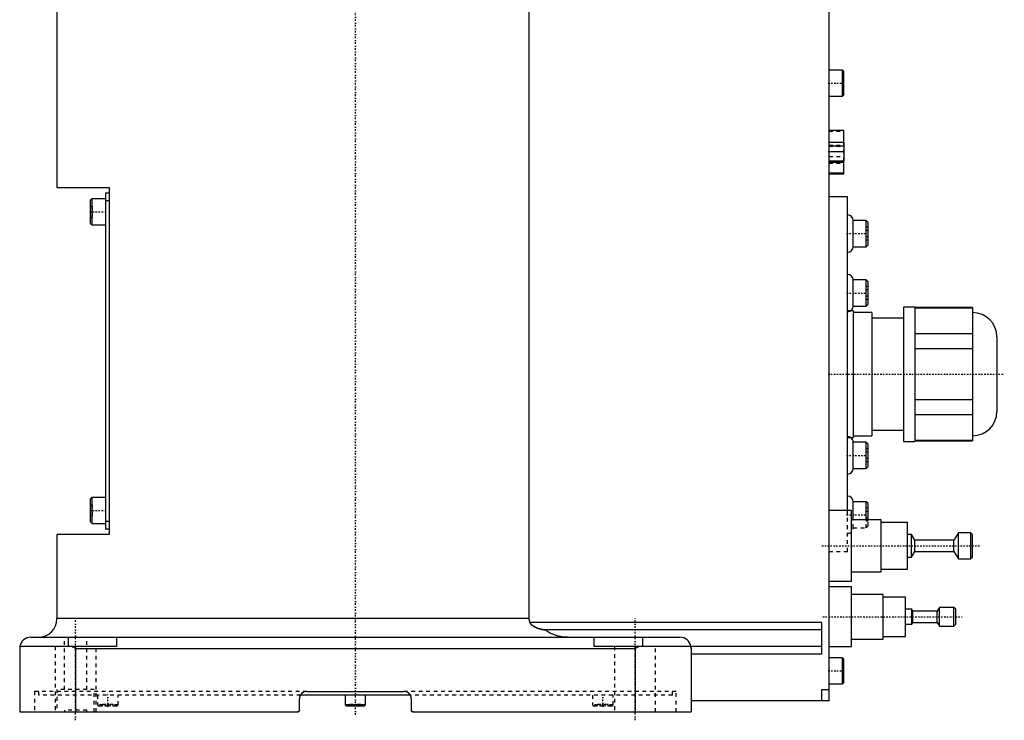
# Model space of a CAD drawing. Extents: x -602 to 174, y -319 to 984.
# Tile 5 of 7: x -90 to 174, y -319 to -131. Entities that reach past the tile are written whole.
import ezdxf

# ---------------------------------------------------------------- set-up
doc = ezdxf.new("R2010")
doc.units = 0
doc.linetypes.add('CENTER', pattern=[1.5, 0.45, -0.5, 0.05, -0.5])
doc.linetypes.add('DASHED', pattern=[2, 1, -1])
for name, color, linetype in [('AM_0', 7, 'CONTINUOUS'), ('AM_3', 7, 'DASHED'), ('AM_7', 7, 'CENTER')]:
    doc.layers.add(name, color=color, linetype=linetype)

msp = doc.modelspace()

# ---------------------------------------------------------------- linework, layer by layer
at = {"layer": 'AM_0', "color": 7, "linetype": 'CONTINUOUS'}
for p, q in [((-80, -30), (-80, -176)), ((127, -313.5), (127, -34.5)), ((46.64, -291.5), (46.64, -37.5)), ((130.6, -144.5), (127, -144.5)), ((131, -144.9), (130.6, -144.5)), ((130.6, -151.5), (130.6, -144.5)), ((131, -151.1), (131, -144.9)), ((127, -151.5), (130.6, -151.5)), ((130.6, -151.5), (131, -151.1)), ((127, -160.6), (131, -160.6)), ((131, -163.8), (131, -160.6)), ((127, -163.8), (131.1, -163.8)), ((127, -166.3), (131.1, -166.3)), ((131.1, -168.8), (131.1, -163.8)), ((127, -168.8), (131.1, -168.8)), ((131, -172.3), (131, -168.8)), ((127, -169.18), (131, -169.18)), ((127, -172), (131, -172)), ((127, -172.3), (131, -172.3)), ((-80, -176), (-66, -176)), ((-66, -176), (-66, -269)), ((-70.6, -179), (-71, -179.4)), ((-71, -185.6), (-71, -179.4)), ((-67, -179), (-70.6, -179)), ((-70.6, -186), (-70.6, -179)), ((-67, -177.5), (-67, -267.5)), ((-66, -177.5), (-67, -177.5)), ((-66, -179.5), (-67, -179.5)), ((132, -178.5), (127, -178.5)), ((132, -262.51), (132, -178.5)), ((-71, -185.6), (-70.6, -186)), ((-70.6, -186), (-67, -186)), ((137, -184.83), (133.5, -184.83)), ((133.5, -191.83), (133.5, -184.83)), ((137.5, -185.33), (137, -184.83)), ((137, -191.83), (137, -184.83)), ((137.5, -191.33), (137.5, -185.33)), ((133.5, -191.83), (137, -191.83)), ((137, -191.83), (137.5, -191.33)), ((137, -200.75), (133.5, -200.75)), ((133.5, -207.75), (133.5, -200.75)), ((137.5, -201.25), (137, -200.75)), ((137, -207.75), (137, -200.75)), ((137.5, -207.25), (137.5, -201.25)), ((133.5, -207.75), (137, -207.75)), ((137, -207.75), (137.5, -207.25)), ((150, -208), (147, -208)), ((147, -208), (147, -244)), ((150, -208), (150, -244)), ((165.47, -208.11), (150, -208.11)), ((150, -208.26), (165.47, -208.26)), ((165.47, -208.11), (165.47, -243.89)), ((133.5, -209), (132.83, -209)), ((133.5, -209), (133.5, -243)), ((138.5, -209.5), (133.5, -209.5)), ((138.5, -209.5), (138.5, -242.5)), ((147, -211), (138.5, -211)), ((165.51, -209.5), (165.47, -209.5)), ((165.51, -209.5), (165.51, -242.5)), ((165.47, -215.16), (150, -215.16)), ((172, -215.99), (172, -236.01)), ((150, -219.1), (165.47, -219.1)), ((165.47, -232.9), (150, -232.9)), ((150, -236.84), (165.47, -236.84)), ((133.5, -242.5), (138.5, -242.5)), ((138.5, -241), (147, -241)), ((165.47, -242.5), (165.51, -242.5)), ((132, -243), (133.5, -243)), ((137, -244.25), (133.5, -244.25)), ((133.5, -251.25), (133.5, -244.25)), ((137.5, -244.75), (137, -244.25)), ((137, -251.25), (137, -244.25)), ((137.5, -250.75), (137.5, -244.75)), ((147, -244), (150, -244)), ((165.47, -243.74), (150, -243.74)), ((150, -243.89), (165.47, -243.89)), ((137, -251.25), (137.5, -250.75)), ((133.5, -251.25), (137, -251.25)), ((-70.6, -259), (-71, -259.4)), ((-71, -265.6), (-71, -259.4)), ((-67, -259), (-70.6, -259)), ((-70.6, -266), (-70.6, -259)), ((137, -260.17), (133.5, -260.17)), ((133.5, -265), (133.5, -260.17)), ((137.5, -260.67), (137, -260.17)), ((137, -265), (137, -260.17)), ((137.5, -265), (137.5, -260.67)), ((133, -262.5), (127, -262.5)), ((133, -281.5), (133, -262.5)), ((-71, -265.6), (-70.6, -266)), ((-70.6, -266), (-67, -266)), ((-66, -265.5), (-67, -265.5)), ((141, -265), (133, -265)), ((141, -279), (141, -265)), ((148, -265.75), (141, -265.75)), ((148, -278.25), (148, -265.75)), ((-80, -269), (-80, -291.5)), ((-66, -269), (-80, -269)), ((-66, -267.5), (-67, -267.5)), ((149.1, -269), (148, -269)), ((150, -270.5), (149.1, -269)), ((149.1, -275), (149.1, -269)), ((161.7, -268.5), (160.5, -270.5)), ((165, -268.5), (161.7, -268.5)), ((161.7, -275.5), (161.7, -268.5)), ((165.5, -269), (165, -268.5)), ((165, -275.5), (165, -268.5)), ((165.5, -275), (165.5, -269)), ((160.5, -270.5), (150, -270.5)), ((150, -273.5), (150, -270.5)), ((160.5, -273.5), (160.5, -270.5)), ((149.1, -275), (150, -273.5)), ((150, -273.5), (160.5, -273.5)), ((160.5, -273.5), (161.7, -275.5)), ((148, -275), (149.1, -275)), ((161.7, -275.5), (165, -275.5)), ((165, -275.5), (165.5, -275)), ((133, -279), (141, -279)), ((141, -278.25), (148, -278.25)), ((127, -281.5), (133, -281.5)), ((133, -283), (127, -283)), ((133, -299), (133, -283)), ((141.5, -285), (133, -285)), ((141.5, -297), (141.5, -285)), ((147.5, -285.75), (141.5, -285.75)), ((147.5, -296.25), (147.5, -285.75)), ((149.2, -289), (147.5, -289)), ((149.5, -289.5), (149.2, -289)), ((149.2, -293), (149.2, -289)), ((156, -289.5), (149.5, -289.5)), ((149.5, -292.5), (149.5, -289.5)), ((156.6, -288.5), (156, -289.5)), ((156, -292.5), (156, -289.5)), ((160.5, -288.5), (156.6, -288.5)), ((156.6, -293.5), (156.6, -288.5)), ((161, -289), (160.5, -288.5)), ((160.5, -293.5), (160.5, -288.5)), ((161, -293), (161, -289)), ((46.64, -291.5), (-80, -291.5)), ((125, -292.5), (46.81, -292.5)), ((125, -292.5), (125, -301)), ((147.5, -293), (149.2, -293)), ((149.2, -293), (149.5, -292.5)), ((149.5, -292.5), (156, -292.5)), ((156, -292.5), (156.6, -293.5)), ((160.5, -293.5), (161, -293)), ((125, -294.5), (50.91, -294.5)), ((156.6, -293.5), (160.5, -293.5)), ((-87, -296.5), (87, -296.5)), ((-77, -296.5), (-77, -299)), ((-64, -296.5), (-64, -299)), ((64, -299), (64, -296.5)), ((77, -296.5), (77, -299)), ((133, -297), (141.5, -297)), ((141.5, -296.25), (147.5, -296.25)), ((-90, -299.5), (-90, -316.5)), ((-64, -299), (-89.96, -299)), ((-75, -299.5), (-76.12, -299)), ((-75, -299.5), (-75, -316.5)), ((-75, -299.5), (75, -299.5)), ((125, -299), (64, -299)), ((76.12, -299), (75, -299.5)), ((75, -299.5), (75, -316.5)), ((90, -299.5), (90, -316.5)), ((127, -299), (133, -299)), ((125, -301), (90, -301)), ((130.6, -302), (127, -302)), ((131, -302.4), (130.6, -302)), ((130.6, -309), (130.6, -302)), ((131, -308.6), (131, -302.4)), ((130.6, -309), (131, -308.6)), ((-13, -311), (13, -311)), ((125, -310.5), (125, -313.5)), ((125, -310.5), (127, -310.5)), ((127, -309), (130.6, -309)), ((-15, -316), (-15, -313)), ((14.73, -312), (-14.73, -312)), ((-2.75, -312), (-2.75, -314.6)), ((2.75, -314.6), (2.75, -312)), ((15, -313), (15, -316)), ((127, -313.5), (90, -313.5)), ((-90, -316.5), (-15.5, -316.5)), ((-2.75, -314.6), (-2.35, -315)), ((2.75, -314.6), (-2.75, -314.6)), ((2.35, -315), (-2.35, -315)), ((2.35, -315), (2.75, -314.6)), ((15.5, -316.5), (90, -316.5))]:
    msp.add_line(p, q, dxfattribs=at)
for points in [[(46.81, -292.5, 0), (46.8, -292.47, 0), (46.78, -292.42, 0), (46.77, -292.36, 0), (46.76, -292.33, 0), (46.75, -292.31, 0), (46.73, -292.25, 0), (46.72, -292.19, 0), (46.71, -292.14, 0), (46.7, -292.08, 0), (46.68, -292.03, 0), (46.68, -292, 0), (46.67, -291.97, 0), (46.67, -291.91, 0), (46.66, -291.86, 0), (46.65, -291.8, 0), (46.65, -291.75, 0), (46.64, -291.69, 0), (46.64, -291.66, 0), (46.64, -291.64, 0), (46.64, -291.58, 0), (46.64, -291.53, 0), (46.64, -291.5, 0)], [(50.91, -294.5, 0), (50.89, -294.5, 0), (50.85, -294.5, 0), (50.81, -294.5, 0), (50.79, -294.5, 0), (50.77, -294.5, 0), (50.73, -294.5, 0), (50.69, -294.49, 0), (50.54, -294.48, 0), (50.29, -294.45, 0), (50.16, -294.43, 0), (50.03, -294.4, 0), (49.77, -294.35, 0), (49.51, -294.28, 0), (49.24, -294.2, 0), (48.97, -294.11, 0), (48.71, -294.01, 0), (48.58, -293.96, 0), (48.45, -293.9, 0), (48.2, -293.78, 0), (47.97, -293.65, 0), (47.74, -293.52, 0), (47.62, -293.43, 0), (47.58, -293.41, 0), (47.55, -293.38, 0), (47.53, -293.37, 0), (47.51, -293.36, 0), (47.48, -293.33, 0), (47.45, -293.31, 0), (47.42, -293.28, 0), (47.38, -293.26, 0), (47.35, -293.23, 0), (47.34, -293.21, 0), (47.32, -293.2, 0), (47.29, -293.17, 0), (47.26, -293.14, 0), (47.24, -293.13, 0), (47.23, -293.11, 0), (47.2, -293.08, 0), (47.17, -293.05, 0), (47.15, -293.04, 0), (47.14, -293.02, 0), (47.11, -292.99, 0), (47.08, -292.96, 0), (47.05, -292.92, 0), (47.03, -292.89, 0), (47, -292.86, 0), (46.99, -292.84, 0), (46.98, -292.82, 0), (46.95, -292.79, 0), (46.93, -292.75, 0), (46.91, -292.71, 0), (46.89, -292.68, 0), (46.87, -292.64, 0), (46.86, -292.62, 0), (46.85, -292.6, 0), (46.83, -292.56, 0), (46.82, -292.52, 0), (46.81, -292.5, 0)], [(57.06, -296.5, 0), (56.89, -296.5, 0), (56.53, -296.49, 0), (56.16, -296.46, 0), (55.98, -296.45, 0), (55.79, -296.43, 0), (55.42, -296.38, 0), (55.04, -296.32, 0), (54.68, -296.24, 0), (54.32, -296.16, 0), (53.97, -296.06, 0), (53.8, -296.01, 0), (53.64, -295.96, 0), (53.3, -295.84, 0), (52.96, -295.71, 0), (52.61, -295.56, 0), (52.27, -295.39, 0), (51.94, -295.21, 0), (51.78, -295.12, 0), (51.63, -295.02, 0), (51.33, -294.82, 0), (51.05, -294.61, 0), (50.91, -294.5, 0)], [(-89.96, -299, 0), (-89.97, -299.08, 0), (-89.99, -299.25, 0), (-90, -299.42, 0), (-90, -299.5, 0)], [(90, -299.5, 0), (90, -299.42, 0), (89.99, -299.25, 0), (89.97, -299.08, 0), (89.96, -299, 0)], [(-15, -316, 0), (-15, -316, 0), (-15, -316.01, 0), (-15, -316.02, 0), (-15, -316.02, 0), (-15, -316.02, 0), (-15, -316.03, 0), (-15, -316.03, 0), (-15, -316.04, 0), (-15, -316.05, 0), (-15, -316.05, 0), (-15, -316.06, 0), (-15, -316.06, 0), (-15, -316.07, 0), (-15.01, -316.07, 0), (-15.01, -316.08, 0), (-15.01, -316.08, 0), (-15.01, -316.09, 0), (-15.01, -316.09, 0), (-15.01, -316.1, 0), (-15.01, -316.1, 0), (-15.01, -316.11, 0), (-15.01, -316.11, 0), (-15.01, -316.12, 0), (-15.02, -316.12, 0), (-15.02, -316.13, 0), (-15.02, -316.13, 0), (-15.02, -316.14, 0), (-15.02, -316.14, 0), (-15.02, -316.15, 0), (-15.02, -316.15, 0), (-15.03, -316.16, 0), (-15.03, -316.17, 0), (-15.03, -316.17, 0), (-15.03, -316.17, 0), (-15.03, -316.18, 0), (-15.04, -316.18, 0), (-15.04, -316.19, 0), (-15.04, -316.2, 0), (-15.04, -316.2, 0), (-15.04, -316.21, 0), (-15.05, -316.21, 0), (-15.05, -316.21, 0), (-15.05, -316.22, 0), (-15.05, -316.23, 0), (-15.06, -316.23, 0), (-15.06, -316.24, 0), (-15.06, -316.24, 0), (-15.06, -316.24, 0), (-15.07, -316.25, 0), (-15.07, -316.25, 0), (-15.07, -316.26, 0), (-15.08, -316.27, 0), (-15.08, -316.27, 0), (-15.08, -316.27, 0), (-15.08, -316.28, 0), (-15.09, -316.28, 0), (-15.09, -316.29, 0), (-15.09, -316.29, 0), (-15.1, -316.3, 0), (-15.1, -316.3, 0), (-15.1, -316.3, 0), (-15.11, -316.31, 0), (-15.11, -316.31, 0), (-15.11, -316.32, 0), (-15.12, -316.32, 0), (-15.12, -316.32, 0), (-15.12, -316.33, 0), (-15.13, -316.33, 0), (-15.13, -316.33, 0), (-15.13, -316.34, 0), (-15.13, -316.34, 0), (-15.14, -316.35, 0), (-15.14, -316.35, 0), (-15.15, -316.35, 0), (-15.15, -316.36, 0), (-15.15, -316.36, 0), (-15.16, -316.36, 0), (-15.16, -316.37, 0), (-15.16, -316.37, 0), (-15.17, -316.38, 0), (-15.17, -316.38, 0), (-15.18, -316.38, 0), (-15.18, -316.39, 0), (-15.18, -316.39, 0), (-15.19, -316.39, 0), (-15.19, -316.39, 0), (-15.2, -316.4, 0), (-15.2, -316.4, 0), (-15.21, -316.41, 0), (-15.21, -316.41, 0), (-15.21, -316.41, 0), (-15.22, -316.41, 0), (-15.22, -316.42, 0), (-15.23, -316.42, 0), (-15.24, -316.42, 0), (-15.24, -316.43, 0), (-15.24, -316.43, 0), (-15.25, -316.43, 0), (-15.25, -316.43, 0), (-15.26, -316.44, 0), (-15.26, -316.44, 0), (-15.27, -316.44, 0), (-15.27, -316.45, 0), (-15.28, -316.45, 0), (-15.28, -316.45, 0), (-15.29, -316.45, 0), (-15.29, -316.45, 0), (-15.29, -316.46, 0), (-15.3, -316.46, 0), (-15.3, -316.46, 0), (-15.31, -316.46, 0), (-15.31, -316.46, 0), (-15.32, -316.46, 0), (-15.32, -316.47, 0), (-15.33, -316.47, 0), (-15.33, -316.47, 0), (-15.34, -316.47, 0), (-15.35, -316.48, 0), (-15.35, -316.48, 0), (-15.35, -316.48, 0), (-15.36, -316.48, 0), (-15.36, -316.48, 0), (-15.37, -316.48, 0), (-15.38, -316.48, 0), (-15.38, -316.49, 0), (-15.39, -316.49, 0), (-15.39, -316.49, 0), (-15.4, -316.49, 0), (-15.4, -316.49, 0), (-15.4, -316.49, 0)], [(15.01, -316.07, 0), (15, -316.06, 0), (15, -316.04, 0), (15, -316.01, 0), (15, -316, 0)], [(15.5, -316.5, 0), (15.5, -316.5, 0), (15.49, -316.5, 0), (15.49, -316.5, 0), (15.48, -316.5, 0), (15.48, -316.5, 0), (15.47, -316.5, 0), (15.47, -316.5, 0), (15.46, -316.5, 0), (15.46, -316.5, 0), (15.45, -316.5, 0), (15.45, -316.5, 0), (15.44, -316.5, 0), (15.44, -316.5, 0), (15.43, -316.5, 0), (15.43, -316.49, 0), (15.42, -316.49, 0), (15.41, -316.49, 0), (15.41, -316.49, 0), (15.41, -316.49, 0), (15.4, -316.49, 0), (15.4, -316.49, 0), (15.39, -316.49, 0), (15.39, -316.49, 0), (15.38, -316.49, 0), (15.38, -316.48, 0), (15.37, -316.48, 0), (15.37, -316.48, 0), (15.37, -316.48, 0), (15.36, -316.48, 0), (15.35, -316.48, 0), (15.35, -316.48, 0), (15.34, -316.47, 0), (15.34, -316.47, 0), (15.34, -316.47, 0), (15.33, -316.47, 0), (15.32, -316.47, 0), (15.32, -316.47, 0), (15.31, -316.46, 0), (15.31, -316.46, 0), (15.3, -316.46, 0), (15.3, -316.46, 0), (15.3, -316.46, 0), (15.29, -316.45, 0), (15.28, -316.45, 0), (15.28, -316.45, 0), (15.27, -316.45, 0), (15.27, -316.44, 0), (15.27, -316.44, 0), (15.26, -316.44, 0), (15.26, -316.44, 0), (15.25, -316.43, 0), (15.25, -316.43, 0), (15.24, -316.43, 0), (15.24, -316.43, 0), (15.24, -316.42, 0), (15.23, -316.42, 0), (15.23, -316.42, 0), (15.22, -316.41, 0), (15.21, -316.41, 0), (15.21, -316.41, 0), (15.21, -316.41, 0), (15.2, -316.4, 0), (15.2, -316.4, 0), (15.2, -316.4, 0), (15.19, -316.39, 0), (15.19, -316.39, 0), (15.19, -316.39, 0), (15.18, -316.38, 0), (15.18, -316.38, 0), (15.18, -316.38, 0), (15.17, -316.38, 0), (15.17, -316.37, 0), (15.16, -316.37, 0), (15.16, -316.37, 0), (15.15, -316.36, 0), (15.15, -316.36, 0), (15.15, -316.36, 0), (15.15, -316.35, 0), (15.14, -316.35, 0), (15.14, -316.34, 0), (15.13, -316.34, 0), (15.13, -316.34, 0), (15.13, -316.33, 0), (15.13, -316.33, 0), (15.12, -316.33, 0), (15.12, -316.32, 0), (15.11, -316.32, 0), (15.11, -316.31, 0), (15.11, -316.31, 0), (15.1, -316.31, 0), (15.1, -316.3, 0), (15.1, -316.3, 0), (15.09, -316.29, 0), (15.09, -316.29, 0), (15.09, -316.28, 0), (15.08, -316.28, 0), (15.08, -316.28, 0), (15.08, -316.27, 0), (15.08, -316.27, 0), (15.07, -316.26, 0), (15.07, -316.26, 0), (15.07, -316.25, 0), (15.06, -316.25, 0), (15.06, -316.24, 0), (15.06, -316.24, 0), (15.06, -316.24, 0), (15.06, -316.23, 0), (15.05, -316.23, 0), (15.05, -316.22, 0), (15.05, -316.22, 0), (15.05, -316.21, 0), (15.05, -316.21, 0), (15.04, -316.21, 0), (15.04, -316.2, 0), (15.04, -316.2, 0), (15.04, -316.19, 0), (15.04, -316.18, 0), (15.03, -316.18, 0), (15.03, -316.18, 0), (15.03, -316.17, 0), (15.03, -316.17, 0), (15.03, -316.16, 0), (15.02, -316.15, 0), (15.02, -316.15, 0), (15.02, -316.14, 0), (15.02, -316.14, 0), (15.02, -316.14, 0), (15.02, -316.13, 0), (15.02, -316.12, 0), (15.01, -316.12, 0)]]:
    msp.add_polyline3d(points, dxfattribs=at)
for centre, radius, start, end in [((132, -184.83), 1.5, 0, 90), ((132, -191.83), 1.5, 270, 0), ((132, -200.75), 1.5, 0, 90), ((132, -207.75), 1.5, 270, 0), ((165.51, -215.99), 6.49, 0, 90), ((165.51, -236.01), 6.49, 270, 0), ((132, -244.25), 1.5, 0, 56.4427), ((132, -251.25), 1.5, 270, 0), ((132, -260.17), 1.5, 0, 90), ((-85, -291.5), 5, 270, 0), ((-87, -299.5), 3, 90, 170.4059), ((87, -299.5), 3, 9.5941, 90), ((-13, -313), 2, 90, 180), ((13, -313), 2, 0, 90), ((-15.5, -316), 0.5, 270, 0), ((15.5, -316), 0.5, 180, 270)]:
    msp.add_arc(centre, radius, start, end, dxfattribs=at)
at = {"layer": 'AM_3', "color": 6, "linetype": 'DASHED'}
for p, q in [((130.5, -146.5), (130.5, -149.5)), ((131, -146.5), (130.5, -146.5)), ((131, -148), (130.5, -148)), ((131, -149.5), (130.5, -149.5)), ((127, -160.9), (131, -160.9)), ((127, -164.58), (131, -164.58)), ((127, -164.88), (131, -164.88)), ((131.1, -164.9), (127, -164.9)), ((131, -168.8), (131, -163.8)), ((127, -167.7), (131.1, -167.7)), ((127, -169.48), (131, -169.48)), ((-71, -181), (-70.5, -181)), ((-70.5, -184), (-70.5, -181)), ((-71, -182.5), (-70.5, -182.5)), ((-71, -184), (-70.5, -184)), ((137.5, -186.6), (137, -186.6)), ((137.5, -187.46), (137, -187.46)), ((137.5, -189.19), (137, -189.19)), ((137.5, -190.06), (137, -190.06)), ((137.5, -202.52), (137, -202.52)), ((137.5, -203.38), (137, -203.38)), ((137.5, -205.12), (137, -205.12)), ((137.5, -205.98), (137, -205.98)), ((132.83, -209), (132, -209)), ((137.5, -246.02), (137, -246.02)), ((137.5, -246.88), (137, -246.88)), ((137.5, -248.62), (137, -248.62)), ((137.5, -249.48), (137, -249.48)), ((-71, -261), (-70.5, -261)), ((-70.5, -264), (-70.5, -261)), ((-71, -262.5), (-70.5, -262.5)), ((-71, -264), (-70.5, -264)), ((132, -273.5), (132, -262.51)), ((133, -268.29), (133, -262.5)), ((137.5, -261.94), (137, -261.94)), ((137.5, -262.81), (137, -262.81)), ((133.5, -267.17), (133.5, -265)), ((137.5, -264.54), (137, -264.54)), ((137, -267.17), (137, -265)), ((137.5, -265.4), (137, -265.4)), ((137.5, -266.67), (137.5, -265)), ((133.5, -267.17), (137, -267.17)), ((137, -267.17), (137.5, -266.67)), ((127, -273.5), (132, -273.5)), ((-78, -310.5), (-78, -296.5)), ((-72, -310.5), (-72, -296.5)), ((-80.5, -299), (-80.5, -316.5)), ((-69.5, -316.5), (-69.5, -299)), ((69.5, -299), (69.5, -316.5)), ((80.5, -299), (69.5, -299)), ((80.5, -316.5), (80.5, -299)), ((130.5, -304), (130.5, -307)), ((131, -304), (130.5, -304)), ((131, -305.5), (130.5, -305.5)), ((131, -307), (130.5, -307)), ((-86, -311), (-86, -316.5)), ((-13, -311), (-86, -311)), ((-85, -311), (-85, -312)), ((-80, -310.5), (-80, -316.5)), ((-70, -310.5), (-80, -310.5)), ((-70, -316.5), (-70, -310.5)), ((86, -311), (13, -311)), ((85, -312), (85, -311)), ((86, -316.5), (86, -311)), ((-14.73, -312), (-85, -312)), ((-69.1, -312), (-69.1, -314.6)), ((-63.6, -314.6), (-63.6, -312)), ((85, -312), (14.73, -312)), ((63.6, -312), (63.6, -314.6)), ((69.1, -314.6), (69.1, -312)), ((-78, -316), (-78, -316.5)), ((-72, -316), (-78, -316)), ((-72, -316.5), (-72, -316)), ((-69.1, -314.6), (-68.7, -315)), ((-63.6, -314.6), (-69.1, -314.6)), ((-64, -315), (-68.7, -315)), ((-67.79, -315), (-67.79, -314.5)), ((-64.91, -314.5), (-67.79, -314.5)), ((-67.07, -315), (-67.07, -314.5)), ((-65.63, -315), (-65.63, -314.5)), ((-64.91, -315), (-64.91, -314.5)), ((-64, -315), (-63.6, -314.6)), ((-1.44, -315), (-1.44, -314.5)), ((1.44, -314.5), (-1.44, -314.5)), ((-0.72, -315), (-0.72, -314.5)), ((0.72, -315), (0.72, -314.5)), ((1.44, -315), (1.44, -314.5)), ((63.6, -314.6), (64, -315)), ((69.1, -314.6), (63.6, -314.6)), ((68.7, -315), (64, -315)), ((64.91, -315), (64.91, -314.5)), ((67.79, -314.5), (64.91, -314.5)), ((65.63, -315), (65.63, -314.5)), ((67.07, -315), (67.07, -314.5)), ((67.79, -315), (67.79, -314.5)), ((68.7, -315), (69.1, -314.6))]:
    msp.add_line(p, q, dxfattribs=at)
for points in [[(46.81, -292.5, 0), (46.82, -292.52, 0), (46.83, -292.56, 0), (46.85, -292.6, 0), (46.86, -292.62, 0), (46.87, -292.64, 0), (46.89, -292.68, 0), (46.91, -292.72, 0), (46.93, -292.76, 0), (46.96, -292.79, 0), (46.98, -292.83, 0), (47, -292.85, 0), (47.01, -292.86, 0), (47.03, -292.9, 0), (47.06, -292.93, 0), (47.09, -292.97, 0), (47.12, -293, 0), (47.15, -293.03, 0), (47.16, -293.05, 0), (47.18, -293.06, 0), (47.21, -293.09, 0), (47.24, -293.12, 0), (47.25, -293.14, 0), (47.27, -293.15, 0), (47.3, -293.18, 0), (47.34, -293.21, 0), (47.35, -293.23, 0), (47.37, -293.24, 0), (47.4, -293.27, 0), (47.44, -293.3, 0), (47.47, -293.32, 0), (47.5, -293.35, 0), (47.54, -293.38, 0), (47.56, -293.39, 0), (47.57, -293.4, 0), (47.61, -293.43, 0), (47.64, -293.45, 0), (47.77, -293.53, 0), (47.99, -293.67, 0), (48.23, -293.79, 0), (48.47, -293.91, 0), (48.6, -293.97, 0), (48.73, -294.02, 0), (48.99, -294.12, 0), (49.25, -294.2, 0), (49.51, -294.28, 0), (49.77, -294.35, 0), (50.04, -294.4, 0), (50.17, -294.43, 0), (50.29, -294.45, 0), (50.55, -294.48, 0), (50.69, -294.49, 0), (50.73, -294.5, 0), (50.77, -294.5, 0), (50.79, -294.5, 0), (50.81, -294.5, 0), (50.85, -294.5, 0), (50.89, -294.5, 0), (50.91, -294.5, 0)], [(89.96, -299, 0), (89.96, -299, 0), (89.96, -299, 0), (89.96, -299.01, 0), (89.96, -299.01, 0), (89.96, -299.02, 0), (89.96, -299.03, 0), (89.97, -299.05, 0), (89.97, -299.07, 0), (89.97, -299.09, 0), (89.98, -299.12, 0), (89.98, -299.13, 0), (89.98, -299.15, 0), (89.98, -299.18, 0), (89.99, -299.21, 0), (89.99, -299.25, 0), (89.99, -299.29, 0), (90, -299.33, 0), (90, -299.35, 0), (90, -299.38, 0), (90, -299.42, 0), (90, -299.47, 0), (90, -299.5, 0)], [(-13, -311, 0), (-13.07, -311, 0), (-13.21, -311.01, 0), (-13.29, -311.02, 0), (-13.31, -311.02, 0), (-13.33, -311.03, 0), (-13.35, -311.03, 0), (-13.36, -311.03, 0), (-13.38, -311.04, 0), (-13.4, -311.04, 0), (-13.41, -311.04, 0), (-13.43, -311.05, 0), (-13.45, -311.05, 0), (-13.47, -311.06, 0), (-13.48, -311.06, 0), (-13.5, -311.06, 0), (-13.52, -311.07, 0), (-13.54, -311.07, 0), (-13.56, -311.08, 0), (-13.59, -311.09, 0), (-13.61, -311.1, 0), (-13.62, -311.1, 0), (-13.63, -311.1, 0), (-13.66, -311.11, 0), (-13.68, -311.12, 0), (-13.7, -311.13, 0), (-13.72, -311.14, 0), (-13.75, -311.14, 0), (-13.76, -311.15, 0), (-13.77, -311.15, 0), (-13.79, -311.16, 0), (-13.81, -311.17, 0), (-13.83, -311.18, 0), (-13.86, -311.19, 0), (-13.88, -311.2, 0), (-13.89, -311.21, 0), (-13.9, -311.21, 0), (-13.92, -311.22, 0), (-13.94, -311.24, 0), (-13.96, -311.25, 0), (-13.98, -311.26, 0), (-14, -311.27, 0), (-14.01, -311.28, 0), (-14.02, -311.28, 0), (-14.04, -311.29, 0), (-14.06, -311.31, 0), (-14.08, -311.32, 0), (-14.1, -311.33, 0), (-14.12, -311.35, 0), (-14.13, -311.35, 0), (-14.14, -311.36, 0), (-14.16, -311.37, 0), (-14.18, -311.39, 0), (-14.19, -311.39, 0), (-14.25, -311.44, 0), (-14.35, -311.53, 0), (-14.45, -311.62, 0), (-14.51, -311.68, 0), (-14.52, -311.7, 0), (-14.54, -311.72, 0), (-14.54, -311.73, 0), (-14.55, -311.74, 0), (-14.56, -311.75, 0), (-14.58, -311.77, 0), (-14.59, -311.79, 0), (-14.61, -311.81, 0), (-14.62, -311.83, 0), (-14.63, -311.84, 0), (-14.64, -311.85, 0), (-14.65, -311.87, 0), (-14.66, -311.89, 0), (-14.68, -311.91, 0), (-14.69, -311.93, 0), (-14.7, -311.95, 0), (-14.71, -311.96, 0), (-14.71, -311.97, 0), (-14.73, -311.99, 0), (-14.74, -312.01, 0), (-14.74, -312.02, 0), (-14.75, -312.03, 0), (-14.76, -312.05, 0), (-14.77, -312.07, 0), (-14.78, -312.08, 0), (-14.78, -312.09, 0), (-14.79, -312.12, 0), (-14.8, -312.14, 0), (-14.82, -312.16, 0), (-14.83, -312.18, 0), (-14.83, -312.2, 0), (-14.84, -312.22, 0), (-14.84, -312.23, 0), (-14.85, -312.25, 0), (-14.86, -312.27, 0), (-14.87, -312.29, 0), (-14.88, -312.32, 0), (-14.89, -312.34, 0), (-14.89, -312.35, 0), (-14.9, -312.36, 0), (-14.9, -312.38, 0), (-14.91, -312.41, 0), (-14.91, -312.42, 0)], [(15, -313, 0), (15, -312.99, 0), (15, -312.96, 0), (15, -312.93, 0), (15, -312.92, 0), (15, -312.9, 0), (15, -312.87, 0), (14.99, -312.84, 0), (14.99, -312.82, 0), (14.99, -312.79, 0), (14.99, -312.76, 0), (14.98, -312.74, 0), (14.98, -312.73, 0), (14.98, -312.7, 0), (14.97, -312.67, 0), (14.97, -312.64, 0), (14.96, -312.61, 0), (14.96, -312.58, 0), (14.95, -312.57, 0), (14.95, -312.56, 0), (14.94, -312.53, 0), (14.94, -312.5, 0), (14.93, -312.48, 0), (14.93, -312.47, 0), (14.92, -312.44, 0), (14.91, -312.41, 0), (14.91, -312.4, 0), (14.9, -312.38, 0), (14.89, -312.36, 0), (14.88, -312.33, 0), (14.87, -312.3, 0), (14.86, -312.27, 0), (14.85, -312.24, 0), (14.85, -312.23, 0), (14.84, -312.22, 0), (14.83, -312.19, 0), (14.82, -312.16, 0), (14.8, -312.14, 0), (14.79, -312.11, 0), (14.78, -312.08, 0), (14.77, -312.07, 0), (14.76, -312.06, 0), (14.75, -312.03, 0), (14.73, -312, 0), (14.72, -311.98, 0), (14.7, -311.95, 0), (14.69, -311.93, 0), (14.68, -311.92, 0), (14.67, -311.9, 0), (14.66, -311.88, 0), (14.64, -311.86, 0), (14.62, -311.83, 0), (14.61, -311.81, 0), (14.59, -311.78, 0), (14.58, -311.77, 0), (14.57, -311.76, 0), (14.55, -311.74, 0), (14.53, -311.72, 0), (14.52, -311.7, 0), (14.5, -311.67, 0), (14.48, -311.65, 0), (14.47, -311.64, 0), (14.46, -311.63, 0), (14.44, -311.61, 0), (14.42, -311.59, 0), (14.41, -311.58, 0), (14.4, -311.57, 0), (14.38, -311.55, 0), (14.36, -311.53, 0), (14.35, -311.52, 0), (14.34, -311.51, 0), (14.32, -311.5, 0), (14.3, -311.48, 0), (14.27, -311.46, 0), (14.25, -311.44, 0), (14.23, -311.42, 0), (14.22, -311.41, 0), (14.21, -311.4, 0), (14.18, -311.39, 0), (14.16, -311.37, 0), (14.14, -311.35, 0), (14.11, -311.34, 0), (14.09, -311.32, 0), (14.07, -311.31, 0), (14.06, -311.31, 0), (14.04, -311.29, 0), (14.01, -311.28, 0), (13.99, -311.26, 0), (13.96, -311.25, 0), (13.94, -311.23, 0), (13.92, -311.23, 0), (13.91, -311.22, 0), (13.88, -311.21, 0), (13.86, -311.19, 0), (13.83, -311.18, 0), (13.8, -311.17, 0), (13.78, -311.16, 0), (13.76, -311.15, 0), (13.75, -311.15, 0), (13.72, -311.13, 0), (13.69, -311.12, 0), (13.67, -311.11, 0), (13.64, -311.1, 0), (13.61, -311.1, 0), (13.6, -311.09, 0), (13.58, -311.09, 0), (13.55, -311.08, 0), (13.52, -311.07, 0), (13.51, -311.07, 0), (13.5, -311.06, 0), (13.47, -311.06, 0), (13.44, -311.05, 0), (13.43, -311.05, 0), (13.41, -311.04, 0), (13.38, -311.04, 0), (13.35, -311.03, 0), (13.33, -311.03, 0), (13.3, -311.02, 0), (13.27, -311.02, 0), (13.25, -311.02, 0), (13.24, -311.01, 0), (13.21, -311.01, 0), (13.18, -311.01, 0), (13.15, -311.01, 0), (13.13, -311, 0), (13.1, -311, 0), (13.08, -311, 0), (13.07, -311, 0), (13.04, -311, 0), (13.01, -311, 0), (13, -311, 0)], [(-14.91, -312.42, 0), (-14.92, -312.44, 0), (-14.93, -312.47, 0), (-14.94, -312.5, 0), (-14.94, -312.52, 0), (-14.94, -312.53, 0), (-14.95, -312.56, 0), (-14.96, -312.6, 0), (-14.97, -312.63, 0), (-14.97, -312.66, 0), (-14.98, -312.69, 0), (-14.98, -312.71, 0), (-14.98, -312.73, 0), (-14.99, -312.76, 0), (-14.99, -312.79, 0), (-14.99, -312.82, 0), (-14.99, -312.86, 0), (-15, -312.89, 0), (-15, -312.9, 0), (-15, -312.92, 0), (-15, -312.95, 0), (-15, -312.98, 0), (-15, -313, 0)], [(-15.4, -316.49, 0), (-15.42, -316.49, 0), (-15.45, -316.5, 0), (-15.48, -316.5, 0), (-15.5, -316.5, 0)], [(15.01, -316.12, 0), (15.01, -316.11, 0), (15.01, -316.1, 0), (15.01, -316.08, 0), (15.01, -316.07, 0)]]:
    msp.add_polyline3d(points, dxfattribs=at)
for centre, start, end in [((132, -244.25), 56.4427, 90), ((132, -267.17), 270, 0)]:
    msp.add_arc(centre, 1.5, start, end, dxfattribs=at)
at = {"layer": 'AM_7', "color": 4, "linetype": 'CENTER'}
for p, q in [((0, -317.3), (0, 16.93)), ((126.8, -148), (131.2, -148)), ((126.8, -166.3), (131.31, -166.3)), ((-71.2, -182.5), (-66.8, -182.5)), ((131.72, -188.33), (137.78, -188.33)), ((131.72, -204.25), (137.78, -204.25)), ((126.75, -226), (174, -226)), ((131.72, -247.75), (137.78, -247.75)), ((-71.2, -262.5), (-66.8, -262.5)), ((131.72, -263.67), (137.78, -263.67)), ((125.08, -272), (167.43, -272)), ((-75, -318.75), (-75, -291.25)), ((75, -318.75), (75, -291.25)), ((125.3, -291), (162.7, -291)), ((126.8, -305.5), (131.2, -305.5)), ((-66.35, -315.15), (-66.35, -311.85)), ((66.35, -315.15), (66.35, -311.85))]:
    msp.add_line(p, q, dxfattribs=at)

doc.saveas('drawing.dxf')
